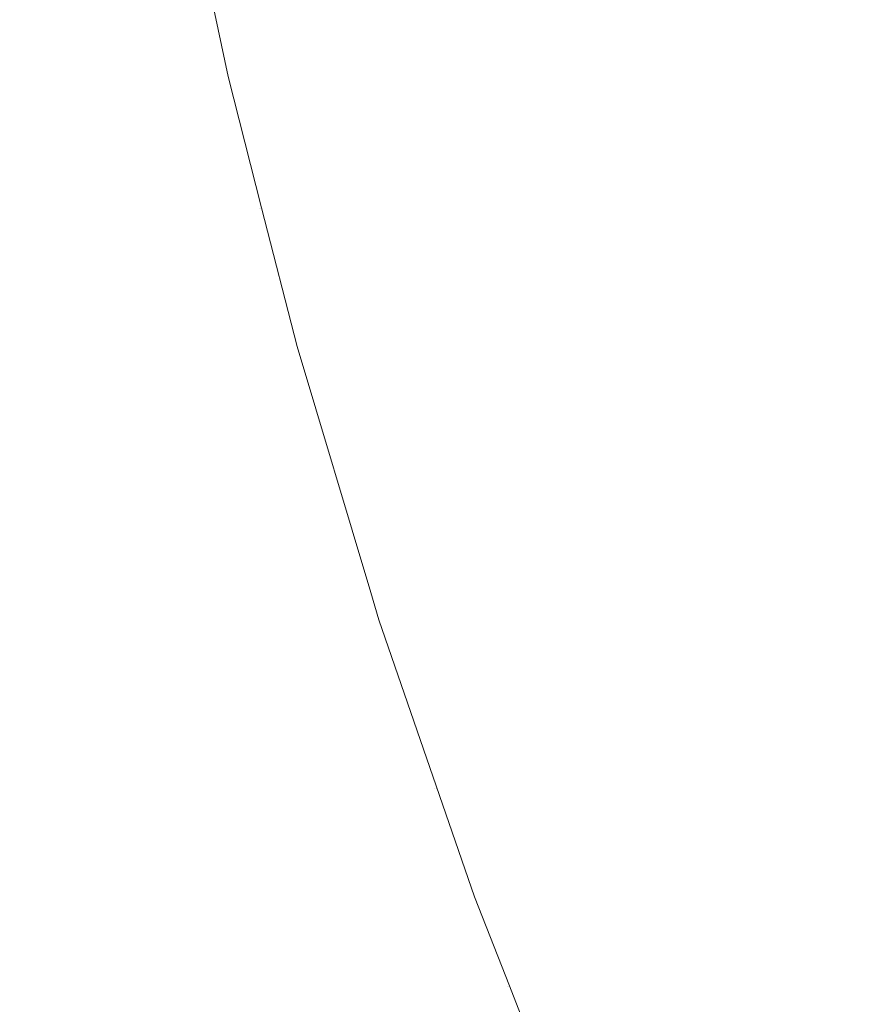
# Model space of a CAD drawing. Header units: centimetres. Extents: x -44.1 to 45.2, y 4.2 to 6.
# Tile 147 of 256: x -14.0972 to -14.0812, y 4.6552 to 4.6737. Entities that reach past the tile are written whole.
import ezdxf

# ---------------------------------------------------------------- set-up
doc = ezdxf.new("R2010")
doc.units = ezdxf.units.CM
doc.header["$LTSCALE"] = 2.54
doc.layers.add('Lucido design-1', color=7, linetype='Continuous')

# ---------------------------------------------------------------- blocks, each defined once
blk = doc.blocks.new('Gruppo-4-1')
at = {"color": 7, "linetype": 'Continuous', "lineweight": 9}
blk.add_3dface([(-43.918995, 5.900212, -2276.22217), (-43.918995, 4.300212, -2276.22217), (45.04592, 4.300212, -2276.22217), (45.04592, 5.900212, -2276.22217)], dxfattribs=at)
for points, invisible_edges in [([(-14.095718, 4.677047, -2276.935444), (-14.094985, 4.673546, -2276.935444), (-14.095405, 4.673512, -2276.93721), (-14.096139, 4.677018, -2276.93721)], 15), ([(-14.095356, 4.677072, -2276.933702), (-14.094624, 4.673575, -2276.933702), (-14.094985, 4.673546, -2276.935444), (-14.095718, 4.677047, -2276.935444)], 15), ([(-14.095049, 4.677093, -2276.931982), (-14.094317, 4.673599, -2276.931982), (-14.094624, 4.673575, -2276.933702), (-14.095356, 4.677072, -2276.933702)], 15), ([(-14.094795, 4.677111, -2276.930287), (-14.094064, 4.67362, -2276.930287), (-14.094317, 4.673599, -2276.931982), (-14.095049, 4.677093, -2276.931982)], 15), ([(-14.094592, 4.677125, -2276.928615), (-14.093861, 4.673636, -2276.928615), (-14.094064, 4.67362, -2276.930287), (-14.094795, 4.677111, -2276.930287)], 15), ([(-14.094437, 4.677135, -2276.926967), (-14.093707, 4.673648, -2276.926967), (-14.093861, 4.673636, -2276.928615), (-14.094592, 4.677125, -2276.928615)], 15), ([(-14.09433, 4.677143, -2276.925344), (-14.093599, 4.673657, -2276.925344), (-14.093707, 4.673648, -2276.926967), (-14.094437, 4.677135, -2276.926967)], 15), ([(-14.094266, 4.677147, -2276.923745), (-14.093536, 4.673662, -2276.923745), (-14.093599, 4.673657, -2276.925344), (-14.09433, 4.677143, -2276.925344)], 15), ([(-14.094237, 4.67715, -2276.92217), (-14.093272, 4.672599, -2276.92217), (-14.093536, 4.673662, -2276.923745), (-14.094266, 4.677147, -2276.923745)], 14), ([(-14.094237, 4.67715, -2276.72217), (-14.093272, 4.672599, -2276.72217), (-14.093272, 4.672599, -2276.92217), (-14.094237, 4.67715, -2276.92217)], 10), ([(-14.093506, 4.673664, -2276.721063), (-14.093272, 4.672599, -2276.72217), (-14.094237, 4.67715, -2276.72217), (-14.094235, 4.677149, -2276.721063)], 13), ([(-14.09777, 4.676904, -2276.942641), (-14.097032, 4.673382, -2276.942641), (-14.097706, 4.673328, -2276.944493), (-14.098445, 4.676858, -2276.944493)], 15), ([(-14.097162, 4.676947, -2276.940809), (-14.096426, 4.673431, -2276.940809), (-14.097032, 4.673382, -2276.942641), (-14.09777, 4.676904, -2276.942641)], 15), ([(-14.096619, 4.676984, -2276.938998), (-14.095884, 4.673474, -2276.938998), (-14.096426, 4.673431, -2276.940809), (-14.097162, 4.676947, -2276.940809)], 15), ([(-14.096139, 4.677018, -2276.93721), (-14.095405, 4.673512, -2276.93721), (-14.095884, 4.673474, -2276.938998), (-14.096619, 4.676984, -2276.938998)], 15), ([(-14.08104, 4.671188, -2276.68536), (-14.081856, 4.674595, -2276.68536), (-14.080288, 4.674721, -2276.683058), (-14.079475, 4.67133, -2276.683058)], 15), ([(-14.084017, 4.674423, -2276.688833), (-14.083322, 4.674478, -2276.687674), (-14.082502, 4.671055, -2276.687674), (-14.083195, 4.670992, -2276.688833)], 15), ([(-14.082502, 4.671055, -2276.687674), (-14.083322, 4.674478, -2276.687674), (-14.081856, 4.674595, -2276.68536), (-14.08104, 4.671188, -2276.68536)], 15), ([(-14.084503, 4.670873, -2276.691158), (-14.08512, 4.670818, -2276.692323), (-14.085946, 4.674268, -2276.692323), (-14.085329, 4.674318, -2276.691158)], 15), ([(-14.085329, 4.674318, -2276.691158), (-14.084686, 4.674369, -2276.689995), (-14.083862, 4.670932, -2276.689995), (-14.084503, 4.670873, -2276.691158)], 15), ([(-14.083195, 4.670992, -2276.688833), (-14.083862, 4.670932, -2276.689995), (-14.084686, 4.674369, -2276.689995), (-14.084017, 4.674423, -2276.688833)], 15), ([(-14.086816, 4.670663, -2276.695821), (-14.087331, 4.670617, -2276.696987), (-14.088164, 4.674091, -2276.696987), (-14.087647, 4.674132, -2276.695821)], 15), ([(-14.087647, 4.674132, -2276.695821), (-14.087106, 4.674176, -2276.694654), (-14.086276, 4.670713, -2276.694654), (-14.086816, 4.670663, -2276.695821)], 15), ([(-14.08571, 4.670764, -2276.693488), (-14.086276, 4.670713, -2276.694654), (-14.087106, 4.674176, -2276.694654), (-14.086539, 4.674221, -2276.693488)], 15), ([(-14.086539, 4.674221, -2276.693488), (-14.085946, 4.674268, -2276.692323), (-14.08512, 4.670818, -2276.692323), (-14.08571, 4.670764, -2276.693488)], 15), ([(-14.089537, 4.670416, -2276.702812), (-14.089904, 4.670383, -2276.703974), (-14.090743, 4.673885, -2276.703974), (-14.090375, 4.673914, -2276.702812)], 15), ([(-14.090375, 4.673914, -2276.702812), (-14.089982, 4.673946, -2276.701649), (-14.089145, 4.670452, -2276.701649), (-14.089537, 4.670416, -2276.702812)], 15), ([(-14.088728, 4.67049, -2276.700485), (-14.089145, 4.670452, -2276.701649), (-14.089982, 4.673946, -2276.701649), (-14.089564, 4.673979, -2276.700485)], 15), ([(-14.089564, 4.673979, -2276.700485), (-14.089122, 4.674015, -2276.699319), (-14.088287, 4.67053, -2276.699319), (-14.088728, 4.67049, -2276.700485)], 15), ([(-14.087822, 4.670572, -2276.698154), (-14.088287, 4.67053, -2276.699319), (-14.089122, 4.674015, -2276.699319), (-14.088656, 4.674052, -2276.698154)], 15), ([(-14.088656, 4.674052, -2276.698154), (-14.088164, 4.674091, -2276.696987), (-14.087331, 4.670617, -2276.696987), (-14.087822, 4.670572, -2276.698154)], 15), ([(-14.091818, 4.670209, -2276.712043), (-14.092, 4.670193, -2276.713185), (-14.092844, 4.673717, -2276.713185), (-14.092662, 4.673732, -2276.712043)], 15), ([(-14.092662, 4.673732, -2276.712043), (-14.092458, 4.673748, -2276.710899), (-14.091614, 4.670228, -2276.710899), (-14.091818, 4.670209, -2276.712043)], 15), ([(-14.091387, 4.670248, -2276.709751), (-14.091614, 4.670228, -2276.710899), (-14.092458, 4.673748, -2276.710899), (-14.09223, 4.673766, -2276.709751)], 15), ([(-14.09223, 4.673766, -2276.709751), (-14.09198, 4.673786, -2276.7086), (-14.091138, 4.670271, -2276.7086), (-14.091387, 4.670248, -2276.709751)], 15), ([(-14.090865, 4.670296, -2276.707447), (-14.091138, 4.670271, -2276.7086), (-14.09198, 4.673786, -2276.7086), (-14.091706, 4.673808, -2276.707447)], 15), ([(-14.091706, 4.673808, -2276.707447), (-14.091409, 4.673832, -2276.706291), (-14.090568, 4.670323, -2276.706291), (-14.090865, 4.670296, -2276.707447)], 15), ([(-14.090248, 4.670352, -2276.705134), (-14.090568, 4.670323, -2276.706291), (-14.091409, 4.673832, -2276.706291), (-14.091088, 4.673857, -2276.705134)], 15), ([(-14.091088, 4.673857, -2276.705134), (-14.090743, 4.673885, -2276.703974), (-14.089904, 4.670383, -2276.703974), (-14.090248, 4.670352, -2276.705134)], 15), ([(-14.094554, 4.669961, -2276.93721), (-14.095405, 4.673512, -2276.93721), (-14.094985, 4.673546, -2276.935444), (-14.094135, 4.669999, -2276.935444)], 15), ([(-14.094135, 4.669999, -2276.935444), (-14.094985, 4.673546, -2276.935444), (-14.094624, 4.673575, -2276.933702), (-14.093775, 4.670032, -2276.933702)], 15), ([(-14.093775, 4.670032, -2276.933702), (-14.094624, 4.673575, -2276.933702), (-14.094317, 4.673599, -2276.931982), (-14.093469, 4.670059, -2276.931982)], 15), ([(-14.093469, 4.670059, -2276.931982), (-14.094317, 4.673599, -2276.931982), (-14.094064, 4.67362, -2276.930287), (-14.093216, 4.670082, -2276.930287)], 15), ([(-14.093216, 4.670082, -2276.930287), (-14.094064, 4.67362, -2276.930287), (-14.093861, 4.673636, -2276.928615), (-14.093014, 4.670101, -2276.928615)], 15), ([(-14.093014, 4.670101, -2276.928615), (-14.093861, 4.673636, -2276.928615), (-14.093707, 4.673648, -2276.926967), (-14.09286, 4.670115, -2276.926967)], 15), ([(-14.09286, 4.670115, -2276.926967), (-14.093707, 4.673648, -2276.926967), (-14.093599, 4.673657, -2276.925344), (-14.092753, 4.670124, -2276.925344)], 15), ([(-14.092753, 4.670124, -2276.925344), (-14.093599, 4.673657, -2276.925344), (-14.093536, 4.673662, -2276.923745), (-14.09269, 4.67013, -2276.923745)], 15), ([(-14.09269, 4.67013, -2276.923745), (-14.093536, 4.673662, -2276.923745), (-14.093272, 4.672599, -2276.92217)], 11), ([(-14.093506, 4.673664, -2276.721063), (-14.093475, 4.673667, -2276.71995), (-14.092629, 4.670136, -2276.71995), (-14.092659, 4.670133, -2276.721063)], 15), ([(-14.093272, 4.672599, -2276.72217), (-14.093506, 4.673664, -2276.721063), (-14.092659, 4.670133, -2276.721063)], 11), ([(-14.092577, 4.67014, -2276.718833), (-14.092629, 4.670136, -2276.71995), (-14.093475, 4.673667, -2276.71995), (-14.093423, 4.673671, -2276.718833)], 15), ([(-14.093423, 4.673671, -2276.718833), (-14.093351, 4.673677, -2276.717712), (-14.092505, 4.670147, -2276.717712), (-14.092577, 4.67014, -2276.718833)], 15), ([(-14.092411, 4.670155, -2276.716586), (-14.092505, 4.670147, -2276.717712), (-14.093351, 4.673677, -2276.717712), (-14.093257, 4.673684, -2276.716586)], 15), ([(-14.093257, 4.673684, -2276.716586), (-14.093141, 4.673693, -2276.715456), (-14.092296, 4.670166, -2276.715456), (-14.092411, 4.670155, -2276.716586)], 15), ([(-14.092159, 4.670178, -2276.714322), (-14.092296, 4.670166, -2276.715456), (-14.093141, 4.673693, -2276.715456), (-14.093004, 4.673704, -2276.714322)], 15), ([(-14.093004, 4.673704, -2276.714322), (-14.092844, 4.673717, -2276.713185), (-14.092, 4.670193, -2276.713185), (-14.092159, 4.670178, -2276.714322)], 15), ([(-14.096849, 4.669752, -2276.944493), (-14.097706, 4.673328, -2276.944493), (-14.097032, 4.673382, -2276.942641), (-14.096177, 4.669813, -2276.942641)], 15), ([(-14.096177, 4.669813, -2276.942641), (-14.097032, 4.673382, -2276.942641), (-14.096426, 4.673431, -2276.940809), (-14.095572, 4.669868, -2276.940809)], 15), ([(-14.095572, 4.669868, -2276.940809), (-14.096426, 4.673431, -2276.940809), (-14.095884, 4.673474, -2276.938998), (-14.095032, 4.669917, -2276.938998)], 15), ([(-14.095032, 4.669917, -2276.938998), (-14.095884, 4.673474, -2276.938998), (-14.095405, 4.673512, -2276.93721), (-14.094554, 4.669961, -2276.93721)], 15), ([(-14.097591, 4.669685, -2276.946366), (-14.09845, 4.673269, -2276.946366), (-14.097706, 4.673328, -2276.944493), (-14.096849, 4.669752, -2276.944493)], 15), ([(-14.093272, 4.672599, -2276.92217), (-14.092644, 4.670139, -2276.92217), (-14.09269, 4.67013, -2276.923745)], 10), ([(-14.092644, 4.670139, -2276.92217), (-14.093272, 4.672599, -2276.92217), (-14.093272, 4.672599, -2276.72217), (-14.092644, 4.670139, -2276.72217)], 10), ([(-14.092659, 4.670133, -2276.721063), (-14.092644, 4.670139, -2276.72217), (-14.093272, 4.672599, -2276.72217)], 9), ([(-14.08104, 4.671188, -2276.68536), (-14.080107, 4.667737, -2276.68536), (-14.081565, 4.667588, -2276.687674), (-14.082502, 4.671055, -2276.687674)], 15), ([(-14.082255, 4.667518, -2276.688833), (-14.08292, 4.66745, -2276.689995), (-14.083862, 4.670932, -2276.689995), (-14.083195, 4.670992, -2276.688833)], 15), ([(-14.083195, 4.670992, -2276.688833), (-14.082502, 4.671055, -2276.687674), (-14.081565, 4.667588, -2276.687674), (-14.082255, 4.667518, -2276.688833)], 15), ([(-14.08571, 4.670764, -2276.693488), (-14.08512, 4.670818, -2276.692323), (-14.084174, 4.667322, -2276.692323), (-14.084763, 4.667262, -2276.693488)], 15), ([(-14.08356, 4.667385, -2276.691158), (-14.084174, 4.667322, -2276.692323), (-14.08512, 4.670818, -2276.692323), (-14.084503, 4.670873, -2276.691158)], 15), ([(-14.084503, 4.670873, -2276.691158), (-14.083862, 4.670932, -2276.689995), (-14.08292, 4.66745, -2276.689995), (-14.08356, 4.667385, -2276.691158)], 15), ([(-14.087822, 4.670572, -2276.698154), (-14.087331, 4.670617, -2276.696987), (-14.08638, 4.667098, -2276.696987), (-14.086869, 4.667048, -2276.698154)], 15), ([(-14.085866, 4.66715, -2276.695821), (-14.08638, 4.667098, -2276.696987), (-14.087331, 4.670617, -2276.696987), (-14.086816, 4.670663, -2276.695821)], 15), ([(-14.086816, 4.670663, -2276.695821), (-14.086276, 4.670713, -2276.694654), (-14.085327, 4.667205, -2276.694654), (-14.085866, 4.66715, -2276.695821)], 15), ([(-14.084763, 4.667262, -2276.693488), (-14.085327, 4.667205, -2276.694654), (-14.086276, 4.670713, -2276.694654), (-14.08571, 4.670764, -2276.693488)], 15), ([(-14.088578, 4.666874, -2276.702812), (-14.088945, 4.666836, -2276.703974), (-14.089904, 4.670383, -2276.703974), (-14.089537, 4.670416, -2276.702812)], 15), ([(-14.089537, 4.670416, -2276.702812), (-14.089145, 4.670452, -2276.701649), (-14.088188, 4.666914, -2276.701649), (-14.088578, 4.666874, -2276.702812)], 15), ([(-14.087772, 4.666956, -2276.700485), (-14.088188, 4.666914, -2276.701649), (-14.089145, 4.670452, -2276.701649), (-14.088728, 4.67049, -2276.700485)], 15), ([(-14.088728, 4.67049, -2276.700485), (-14.088287, 4.67053, -2276.699319), (-14.087333, 4.667001, -2276.699319), (-14.087772, 4.666956, -2276.700485)], 15), ([(-14.086869, 4.667048, -2276.698154), (-14.087333, 4.667001, -2276.699319), (-14.088287, 4.67053, -2276.699319), (-14.087822, 4.670572, -2276.698154)], 15), ([(-14.091818, 4.670209, -2276.712043), (-14.091614, 4.670228, -2276.710899), (-14.09065, 4.666663, -2276.710899), (-14.090853, 4.666642, -2276.712043)], 15), ([(-14.090424, 4.666686, -2276.709751), (-14.09065, 4.666663, -2276.710899), (-14.091614, 4.670228, -2276.710899), (-14.091387, 4.670248, -2276.709751)], 15), ([(-14.091387, 4.670248, -2276.709751), (-14.091138, 4.670271, -2276.7086), (-14.090175, 4.666711, -2276.7086), (-14.090424, 4.666686, -2276.709751)], 15), ([(-14.089903, 4.666739, -2276.707447), (-14.090175, 4.666711, -2276.7086), (-14.091138, 4.670271, -2276.7086), (-14.090865, 4.670296, -2276.707447)], 15), ([(-14.090865, 4.670296, -2276.707447), (-14.090568, 4.670323, -2276.706291), (-14.089607, 4.666769, -2276.706291), (-14.089903, 4.666739, -2276.707447)], 15), ([(-14.089288, 4.666801, -2276.705134), (-14.089607, 4.666769, -2276.706291), (-14.090568, 4.670323, -2276.706291), (-14.090248, 4.670352, -2276.705134)], 15), ([(-14.090248, 4.670352, -2276.705134), (-14.089904, 4.670383, -2276.703974), (-14.088945, 4.666836, -2276.703974), (-14.089288, 4.666801, -2276.705134)], 15), ([(-14.093469, 4.670059, -2276.931982), (-14.092499, 4.666474, -2276.931982), (-14.092804, 4.666443, -2276.933702), (-14.093775, 4.670032, -2276.933702)], 15), ([(-14.093216, 4.670082, -2276.930287), (-14.092247, 4.6665, -2276.930287), (-14.092499, 4.666474, -2276.931982), (-14.093469, 4.670059, -2276.931982)], 15), ([(-14.093014, 4.670101, -2276.928615), (-14.092046, 4.66652, -2276.928615), (-14.092247, 4.6665, -2276.930287), (-14.093216, 4.670082, -2276.930287)], 15), ([(-14.09286, 4.670115, -2276.926967), (-14.091893, 4.666536, -2276.926967), (-14.092046, 4.66652, -2276.928615), (-14.093014, 4.670101, -2276.928615)], 15), ([(-14.092753, 4.670124, -2276.925344), (-14.091786, 4.666547, -2276.925344), (-14.091893, 4.666536, -2276.926967), (-14.09286, 4.670115, -2276.926967)], 15), ([(-14.09269, 4.67013, -2276.923745), (-14.091723, 4.666553, -2276.923745), (-14.091786, 4.666547, -2276.925344), (-14.092753, 4.670124, -2276.925344)], 15), ([(-14.09269, 4.67013, -2276.923745), (-14.092644, 4.670139, -2276.92217), (-14.091981, 4.667545, -2276.92217)], 9), ([(-14.091981, 4.667545, -2276.92217), (-14.091723, 4.666553, -2276.923745), (-14.09269, 4.67013, -2276.923745)], 11), ([(-14.091981, 4.667545, -2276.72217), (-14.092644, 4.670139, -2276.72217), (-14.092659, 4.670133, -2276.721063)], 10), ([(-14.092659, 4.670133, -2276.721063), (-14.092629, 4.670136, -2276.71995), (-14.091662, 4.66656, -2276.71995), (-14.091692, 4.666556, -2276.721063)], 15), ([(-14.092659, 4.670133, -2276.721063), (-14.091692, 4.666556, -2276.721063), (-14.091981, 4.667545, -2276.72217)], 11), ([(-14.092644, 4.670139, -2276.72217), (-14.091981, 4.667545, -2276.72217), (-14.091981, 4.667545, -2276.92217), (-14.092644, 4.670139, -2276.92217)], 10), ([(-14.09161, 4.666565, -2276.718833), (-14.091662, 4.66656, -2276.71995), (-14.092629, 4.670136, -2276.71995), (-14.092577, 4.67014, -2276.718833)], 15), ([(-14.092577, 4.67014, -2276.718833), (-14.092505, 4.670147, -2276.717712), (-14.091538, 4.666572, -2276.717712), (-14.09161, 4.666565, -2276.718833)], 15), ([(-14.091445, 4.666582, -2276.716586), (-14.091538, 4.666572, -2276.717712), (-14.092505, 4.670147, -2276.717712), (-14.092411, 4.670155, -2276.716586)], 15), ([(-14.092411, 4.670155, -2276.716586), (-14.092296, 4.670166, -2276.715456), (-14.09133, 4.666593, -2276.715456), (-14.091445, 4.666582, -2276.716586)], 15), ([(-14.091193, 4.666607, -2276.714322), (-14.09133, 4.666593, -2276.715456), (-14.092296, 4.670166, -2276.715456), (-14.092159, 4.670178, -2276.714322)], 15), ([(-14.092159, 4.670178, -2276.714322), (-14.092, 4.670193, -2276.713185), (-14.091034, 4.666623, -2276.713185), (-14.091193, 4.666607, -2276.714322)], 15), ([(-14.090853, 4.666642, -2276.712043), (-14.091034, 4.666623, -2276.713185), (-14.092, 4.670193, -2276.713185), (-14.091818, 4.670209, -2276.712043)], 15), ([(-14.095572, 4.669868, -2276.940809), (-14.094596, 4.666261, -2276.940809), (-14.0952, 4.666199, -2276.942641), (-14.096177, 4.669813, -2276.942641)], 15), ([(-14.095032, 4.669917, -2276.938998), (-14.094058, 4.666315, -2276.938998), (-14.094596, 4.666261, -2276.940809), (-14.095572, 4.669868, -2276.940809)], 15), ([(-14.094554, 4.669961, -2276.93721), (-14.093581, 4.666364, -2276.93721), (-14.094058, 4.666315, -2276.938998), (-14.095032, 4.669917, -2276.938998)], 15), ([(-14.094135, 4.669999, -2276.935444), (-14.093164, 4.666406, -2276.935444), (-14.093581, 4.666364, -2276.93721), (-14.094554, 4.669961, -2276.93721)], 15), ([(-14.093775, 4.670032, -2276.933702), (-14.092804, 4.666443, -2276.933702), (-14.093164, 4.666406, -2276.935444), (-14.094135, 4.669999, -2276.935444)], 15), ([(-14.097591, 4.669685, -2276.946366), (-14.09661, 4.666055, -2276.946366), (-14.097422, 4.665973, -2276.948259), (-14.098406, 4.669611, -2276.948259)], 15), ([(-14.096849, 4.669752, -2276.944493), (-14.09587, 4.666131, -2276.944493), (-14.09661, 4.666055, -2276.946366), (-14.097591, 4.669685, -2276.946366)], 15), ([(-14.096177, 4.669813, -2276.942641), (-14.0952, 4.666199, -2276.942641), (-14.09587, 4.666131, -2276.944493), (-14.096849, 4.669752, -2276.944493)], 15), ([(-14.079791, 4.66416, -2276.686516), (-14.080505, 4.664079, -2276.687674), (-14.081565, 4.667588, -2276.687674), (-14.080107, 4.667737, -2276.68536)], 15), ([(-14.09063, 4.662932, -2276.923745), (-14.091723, 4.666553, -2276.923745), (-14.091981, 4.667545, -2276.92217), (-14.0906, 4.662937, -2276.92217)], 11), ([(-14.0906, 4.662937, -2276.92217), (-14.091981, 4.667545, -2276.92217), (-14.091981, 4.667545, -2276.72217), (-14.0906, 4.662937, -2276.72217)], 10), ([(-14.090599, 4.662936, -2276.721063), (-14.0906, 4.662937, -2276.72217), (-14.091981, 4.667545, -2276.72217), (-14.091692, 4.666556, -2276.721063)], 13), ([(-14.081193, 4.664001, -2276.688833), (-14.081856, 4.663926, -2276.689995), (-14.08292, 4.66745, -2276.689995), (-14.082255, 4.667518, -2276.688833)], 15), ([(-14.082255, 4.667518, -2276.688833), (-14.081565, 4.667588, -2276.687674), (-14.080505, 4.664079, -2276.687674), (-14.081193, 4.664001, -2276.688833)], 15), ([(-14.084763, 4.667262, -2276.693488), (-14.084174, 4.667322, -2276.692323), (-14.083106, 4.663784, -2276.692323), (-14.083693, 4.663718, -2276.693488)], 15), ([(-14.082494, 4.663854, -2276.691158), (-14.083106, 4.663784, -2276.692323), (-14.084174, 4.667322, -2276.692323), (-14.08356, 4.667385, -2276.691158)], 15), ([(-14.08356, 4.667385, -2276.691158), (-14.08292, 4.66745, -2276.689995), (-14.081856, 4.663926, -2276.689995), (-14.082494, 4.663854, -2276.691158)], 15), ([(-14.086869, 4.667048, -2276.698154), (-14.08638, 4.667098, -2276.696987), (-14.085304, 4.663535, -2276.696987), (-14.085792, 4.66348, -2276.698154)], 15), ([(-14.084792, 4.663593, -2276.695821), (-14.085304, 4.663535, -2276.696987), (-14.08638, 4.667098, -2276.696987), (-14.085866, 4.66715, -2276.695821)], 15), ([(-14.085866, 4.66715, -2276.695821), (-14.085327, 4.667205, -2276.694654), (-14.084255, 4.663654, -2276.694654), (-14.084792, 4.663593, -2276.695821)], 15), ([(-14.083693, 4.663718, -2276.693488), (-14.084255, 4.663654, -2276.694654), (-14.085327, 4.667205, -2276.694654), (-14.084763, 4.667262, -2276.693488)], 15), ([(-14.088578, 4.666874, -2276.702812), (-14.088188, 4.666914, -2276.701649), (-14.087106, 4.663331, -2276.701649), (-14.087496, 4.663287, -2276.702812)], 15), ([(-14.086692, 4.663378, -2276.700485), (-14.087106, 4.663331, -2276.701649), (-14.088188, 4.666914, -2276.701649), (-14.087772, 4.666956, -2276.700485)], 15), ([(-14.087772, 4.666956, -2276.700485), (-14.087333, 4.667001, -2276.699319), (-14.086254, 4.663428, -2276.699319), (-14.086692, 4.663378, -2276.700485)], 15), ([(-14.085792, 4.66348, -2276.698154), (-14.086254, 4.663428, -2276.699319), (-14.087333, 4.667001, -2276.699319), (-14.086869, 4.667048, -2276.698154)], 15), ([(-14.088815, 4.663138, -2276.707447), (-14.089087, 4.663107, -2276.7086), (-14.090175, 4.666711, -2276.7086), (-14.089903, 4.666739, -2276.707447)], 15), ([(-14.089903, 4.666739, -2276.707447), (-14.089607, 4.666769, -2276.706291), (-14.088521, 4.663171, -2276.706291), (-14.088815, 4.663138, -2276.707447)], 15), ([(-14.088203, 4.663207, -2276.705134), (-14.088521, 4.663171, -2276.706291), (-14.089607, 4.666769, -2276.706291), (-14.089288, 4.666801, -2276.705134)], 15), ([(-14.089288, 4.666801, -2276.705134), (-14.088945, 4.666836, -2276.703974), (-14.087861, 4.663246, -2276.703974), (-14.088203, 4.663207, -2276.705134)], 15), ([(-14.087496, 4.663287, -2276.702812), (-14.087861, 4.663246, -2276.703974), (-14.088945, 4.666836, -2276.703974), (-14.088578, 4.666874, -2276.702812)], 15), ([(-14.090951, 4.662896, -2276.928615), (-14.092046, 4.66652, -2276.928615), (-14.091893, 4.666536, -2276.926967), (-14.090799, 4.662913, -2276.926967)], 15), ([(-14.090799, 4.662913, -2276.926967), (-14.091893, 4.666536, -2276.926967), (-14.091786, 4.666547, -2276.925344), (-14.090692, 4.662925, -2276.925344)], 15), ([(-14.090692, 4.662925, -2276.925344), (-14.091786, 4.666547, -2276.925344), (-14.091723, 4.666553, -2276.923745), (-14.09063, 4.662932, -2276.923745)], 15), ([(-14.091692, 4.666556, -2276.721063), (-14.091662, 4.66656, -2276.71995), (-14.090569, 4.662939, -2276.71995), (-14.090599, 4.662936, -2276.721063)], 15), ([(-14.090518, 4.662945, -2276.718833), (-14.090569, 4.662939, -2276.71995), (-14.091662, 4.66656, -2276.71995), (-14.09161, 4.666565, -2276.718833)], 15), ([(-14.09161, 4.666565, -2276.718833), (-14.091538, 4.666572, -2276.717712), (-14.090446, 4.662953, -2276.717712), (-14.090518, 4.662945, -2276.718833)], 15), ([(-14.090352, 4.662964, -2276.716586), (-14.090446, 4.662953, -2276.717712), (-14.091538, 4.666572, -2276.717712), (-14.091445, 4.666582, -2276.716586)], 15), ([(-14.091445, 4.666582, -2276.716586), (-14.09133, 4.666593, -2276.715456), (-14.090238, 4.662977, -2276.715456), (-14.090352, 4.662964, -2276.716586)], 15), ([(-14.090102, 4.662992, -2276.714322), (-14.090238, 4.662977, -2276.715456), (-14.09133, 4.666593, -2276.715456), (-14.091193, 4.666607, -2276.714322)], 15), ([(-14.091193, 4.666607, -2276.714322), (-14.091034, 4.666623, -2276.713185), (-14.089943, 4.66301, -2276.713185), (-14.090102, 4.662992, -2276.714322)], 15), ([(-14.089763, 4.66303, -2276.712043), (-14.089943, 4.66301, -2276.713185), (-14.091034, 4.666623, -2276.713185), (-14.090853, 4.666642, -2276.712043)], 15), ([(-14.090853, 4.666642, -2276.712043), (-14.09065, 4.666663, -2276.710899), (-14.08956, 4.663053, -2276.710899), (-14.089763, 4.66303, -2276.712043)], 15), ([(-14.089335, 4.663079, -2276.709751), (-14.08956, 4.663053, -2276.710899), (-14.09065, 4.666663, -2276.710899), (-14.090424, 4.666686, -2276.709751)], 15), ([(-14.090424, 4.666686, -2276.709751), (-14.090175, 4.666711, -2276.7086), (-14.089087, 4.663107, -2276.7086), (-14.089335, 4.663079, -2276.709751)], 15), ([(-14.092957, 4.662669, -2276.938998), (-14.094058, 4.666315, -2276.938998), (-14.093581, 4.666364, -2276.93721), (-14.092482, 4.662723, -2276.93721)], 15), ([(-14.092482, 4.662723, -2276.93721), (-14.093581, 4.666364, -2276.93721), (-14.093164, 4.666406, -2276.935444), (-14.092066, 4.66277, -2276.935444)], 15), ([(-14.092066, 4.66277, -2276.935444), (-14.093164, 4.666406, -2276.935444), (-14.092804, 4.666443, -2276.933702), (-14.091707, 4.66281, -2276.933702)], 15), ([(-14.091707, 4.66281, -2276.933702), (-14.092804, 4.666443, -2276.933702), (-14.092499, 4.666474, -2276.931982), (-14.091404, 4.662845, -2276.931982)], 15), ([(-14.091404, 4.662845, -2276.931982), (-14.092499, 4.666474, -2276.931982), (-14.092247, 4.6665, -2276.930287), (-14.091152, 4.662873, -2276.930287)], 15), ([(-14.091152, 4.662873, -2276.930287), (-14.092247, 4.6665, -2276.930287), (-14.092046, 4.66652, -2276.928615), (-14.090951, 4.662896, -2276.928615)], 15), ([(-14.094763, 4.662464, -2276.944493), (-14.09587, 4.666131, -2276.944493), (-14.0952, 4.666199, -2276.942641), (-14.094095, 4.66254, -2276.942641)], 15), ([(-14.094095, 4.66254, -2276.942641), (-14.0952, 4.666199, -2276.942641), (-14.094596, 4.666261, -2276.940809), (-14.093494, 4.662608, -2276.940809)], 15), ([(-14.093494, 4.662608, -2276.940809), (-14.094596, 4.666261, -2276.940809), (-14.094058, 4.666315, -2276.938998), (-14.092957, 4.662669, -2276.938998)], 15), ([(-14.09631, 4.662289, -2276.948259), (-14.097422, 4.665973, -2276.948259), (-14.09661, 4.666055, -2276.946366), (-14.095501, 4.662381, -2276.946366)], 15), ([(-14.095501, 4.662381, -2276.946366), (-14.09661, 4.666055, -2276.946366), (-14.09587, 4.666131, -2276.944493), (-14.094763, 4.662464, -2276.944493)], 15), ([(-14.097193, 4.662189, -2276.95017), (-14.098308, 4.665882, -2276.95017), (-14.097422, 4.665973, -2276.948259), (-14.09631, 4.662289, -2276.948259)], 15), ([(-14.080004, 4.660442, -2276.688833), (-14.080665, 4.660359, -2276.689995), (-14.081856, 4.663926, -2276.689995), (-14.081193, 4.664001, -2276.688833)], 15), ([(-14.083693, 4.663718, -2276.693488), (-14.083106, 4.663784, -2276.692323), (-14.08191, 4.660204, -2276.692323), (-14.082495, 4.660131, -2276.693488)], 15), ([(-14.0813, 4.66028, -2276.691158), (-14.08191, 4.660204, -2276.692323), (-14.083106, 4.663784, -2276.692323), (-14.082494, 4.663854, -2276.691158)], 15), ([(-14.082494, 4.663854, -2276.691158), (-14.081856, 4.663926, -2276.689995), (-14.080665, 4.660359, -2276.689995), (-14.0813, 4.66028, -2276.691158)], 15), ([(-14.08359, 4.659994, -2276.695821), (-14.0841, 4.659931, -2276.696987), (-14.085304, 4.663535, -2276.696987), (-14.084792, 4.663593, -2276.695821)], 15), ([(-14.084792, 4.663593, -2276.695821), (-14.084255, 4.663654, -2276.694654), (-14.083055, 4.660061, -2276.694654), (-14.08359, 4.659994, -2276.695821)], 15), ([(-14.082495, 4.660131, -2276.693488), (-14.083055, 4.660061, -2276.694654), (-14.084255, 4.663654, -2276.694654), (-14.083693, 4.663718, -2276.693488)], 15), ([(-14.086692, 4.663378, -2276.700485), (-14.086254, 4.663428, -2276.699319), (-14.085046, 4.659812, -2276.699319), (-14.085483, 4.659758, -2276.700485)], 15), ([(-14.084585, 4.65987, -2276.698154), (-14.085046, 4.659812, -2276.699319), (-14.086254, 4.663428, -2276.699319), (-14.085792, 4.66348, -2276.698154)], 15), ([(-14.085792, 4.66348, -2276.698154), (-14.085304, 4.663535, -2276.696987), (-14.0841, 4.659931, -2276.696987), (-14.084585, 4.65987, -2276.698154)], 15), ([(-14.088203, 4.663207, -2276.705134), (-14.087861, 4.663246, -2276.703974), (-14.086647, 4.659613, -2276.703974), (-14.086988, 4.65957, -2276.705134)], 15), ([(-14.086283, 4.659658, -2276.702812), (-14.086647, 4.659613, -2276.703974), (-14.087861, 4.663246, -2276.703974), (-14.087496, 4.663287, -2276.702812)], 15), ([(-14.087496, 4.663287, -2276.702812), (-14.087106, 4.663331, -2276.701649), (-14.085895, 4.659706, -2276.701649), (-14.086283, 4.659658, -2276.702812)], 15), ([(-14.085483, 4.659758, -2276.700485), (-14.085895, 4.659706, -2276.701649), (-14.087106, 4.663331, -2276.701649), (-14.086692, 4.663378, -2276.700485)], 15), ([(-14.088542, 4.659376, -2276.712043), (-14.088722, 4.659354, -2276.713185), (-14.089943, 4.66301, -2276.713185), (-14.089763, 4.66303, -2276.712043)], 15), ([(-14.089763, 4.66303, -2276.712043), (-14.08956, 4.663053, -2276.710899), (-14.08834, 4.659401, -2276.710899), (-14.088542, 4.659376, -2276.712043)], 15), ([(-14.088116, 4.659429, -2276.709751), (-14.08834, 4.659401, -2276.710899), (-14.08956, 4.663053, -2276.710899), (-14.089335, 4.663079, -2276.709751)], 15), ([(-14.089335, 4.663079, -2276.709751), (-14.089087, 4.663107, -2276.7086), (-14.087868, 4.65946, -2276.7086), (-14.088116, 4.659429, -2276.709751)], 15), ([(-14.087598, 4.659494, -2276.707447), (-14.087868, 4.65946, -2276.7086), (-14.089087, 4.663107, -2276.7086), (-14.088815, 4.663138, -2276.707447)], 15), ([(-14.088815, 4.663138, -2276.707447), (-14.088521, 4.663171, -2276.706291), (-14.087305, 4.659531, -2276.706291), (-14.087598, 4.659494, -2276.707447)], 15), ([(-14.086988, 4.65957, -2276.705134), (-14.087305, 4.659531, -2276.706291), (-14.088521, 4.663171, -2276.706291), (-14.088203, 4.663207, -2276.705134)], 15), ([(-14.091404, 4.662845, -2276.931982), (-14.090177, 4.659172, -2276.931982), (-14.090479, 4.659134, -2276.933702), (-14.091707, 4.66281, -2276.933702)], 15), ([(-14.091152, 4.662873, -2276.930287), (-14.089926, 4.659203, -2276.930287), (-14.090177, 4.659172, -2276.931982), (-14.091404, 4.662845, -2276.931982)], 15), ([(-14.090951, 4.662896, -2276.928615), (-14.089726, 4.659228, -2276.928615), (-14.089926, 4.659203, -2276.930287), (-14.091152, 4.662873, -2276.930287)], 15), ([(-14.090799, 4.662913, -2276.926967), (-14.089574, 4.659247, -2276.926967), (-14.089726, 4.659228, -2276.928615), (-14.090951, 4.662896, -2276.928615)], 15), ([(-14.090692, 4.662925, -2276.925344), (-14.089468, 4.659261, -2276.925344), (-14.089574, 4.659247, -2276.926967), (-14.090799, 4.662913, -2276.926967)], 15), ([(-14.09063, 4.662932, -2276.923745), (-14.089406, 4.659268, -2276.923745), (-14.089468, 4.659261, -2276.925344), (-14.090692, 4.662925, -2276.925344)], 15), ([(-14.09063, 4.662932, -2276.923745), (-14.0906, 4.662937, -2276.92217), (-14.090447, 4.662428, -2276.92217)], 9), ([(-14.089406, 4.659268, -2276.923745), (-14.09063, 4.662932, -2276.923745), (-14.090447, 4.662428, -2276.92217)], 11), ([(-14.0906, 4.662937, -2276.72217), (-14.090447, 4.662428, -2276.72217), (-14.090447, 4.662428, -2276.92217), (-14.0906, 4.662937, -2276.92217)], 10), ([(-14.090447, 4.662428, -2276.72217), (-14.0906, 4.662937, -2276.72217), (-14.090599, 4.662936, -2276.721063)], 10), ([(-14.090599, 4.662936, -2276.721063), (-14.090569, 4.662939, -2276.71995), (-14.089345, 4.659276, -2276.71995), (-14.089375, 4.659272, -2276.721063)], 15), ([(-14.090447, 4.662428, -2276.72217), (-14.090599, 4.662936, -2276.721063), (-14.089375, 4.659272, -2276.721063)], 11), ([(-14.089294, 4.659282, -2276.718833), (-14.089345, 4.659276, -2276.71995), (-14.090569, 4.662939, -2276.71995), (-14.090518, 4.662945, -2276.718833)], 15), ([(-14.090518, 4.662945, -2276.718833), (-14.090446, 4.662953, -2276.717712), (-14.089222, 4.659291, -2276.717712), (-14.089294, 4.659282, -2276.718833)], 15), ([(-14.089129, 4.659303, -2276.716586), (-14.089222, 4.659291, -2276.717712), (-14.090446, 4.662953, -2276.717712), (-14.090352, 4.662964, -2276.716586)], 15), ([(-14.090352, 4.662964, -2276.716586), (-14.090238, 4.662977, -2276.715456), (-14.089015, 4.659317, -2276.715456), (-14.089129, 4.659303, -2276.716586)], 15), ([(-14.088879, 4.659334, -2276.714322), (-14.089015, 4.659317, -2276.715456), (-14.090238, 4.662977, -2276.715456), (-14.090102, 4.662992, -2276.714322)], 15), ([(-14.090102, 4.662992, -2276.714322), (-14.089943, 4.66301, -2276.713185), (-14.088722, 4.659354, -2276.713185), (-14.088879, 4.659334, -2276.714322)], 15), ([(-14.092957, 4.662669, -2276.938998), (-14.091724, 4.658979, -2276.938998), (-14.092259, 4.658912, -2276.940809), (-14.093494, 4.662608, -2276.940809)], 15), ([(-14.092482, 4.662723, -2276.93721), (-14.091251, 4.659038, -2276.93721), (-14.091724, 4.658979, -2276.938998), (-14.092957, 4.662669, -2276.938998)], 15), ([(-14.092066, 4.66277, -2276.935444), (-14.090836, 4.65909, -2276.935444), (-14.091251, 4.659038, -2276.93721), (-14.092482, 4.662723, -2276.93721)], 15), ([(-14.091707, 4.66281, -2276.933702), (-14.090479, 4.659134, -2276.933702), (-14.090836, 4.65909, -2276.935444), (-14.092066, 4.66277, -2276.935444)], 15), ([(-14.094095, 4.66254, -2276.942641), (-14.092858, 4.658837, -2276.942641), (-14.093524, 4.658754, -2276.944493), (-14.094763, 4.662464, -2276.944493)], 15), ([(-14.093494, 4.662608, -2276.940809), (-14.092259, 4.658912, -2276.940809), (-14.092858, 4.658837, -2276.942641), (-14.094095, 4.66254, -2276.942641)], 15), ([(-14.095501, 4.662381, -2276.946366), (-14.094258, 4.658663, -2276.946366), (-14.095065, 4.658562, -2276.948259), (-14.09631, 4.662289, -2276.948259)], 15), ([(-14.094763, 4.662464, -2276.944493), (-14.093524, 4.658754, -2276.944493), (-14.094258, 4.658663, -2276.946366), (-14.095501, 4.662381, -2276.946366)], 15), ([(-14.090447, 4.662428, -2276.92217), (-14.088655, 4.657239, -2276.92217), (-14.089406, 4.659268, -2276.923745)], 10), ([(-14.090447, 4.662428, -2276.92217), (-14.090447, 4.662428, -2276.72217), (-14.088655, 4.657239, -2276.72217), (-14.088655, 4.657239, -2276.92217)], 5), ([(-14.089375, 4.659272, -2276.721063), (-14.088655, 4.657239, -2276.72217), (-14.090447, 4.662428, -2276.72217)], 9), ([(-14.097193, 4.662189, -2276.95017), (-14.095945, 4.658452, -2276.95017), (-14.096902, 4.658333, -2276.952099), (-14.098154, 4.66208, -2276.952099)], 15), ([(-14.09631, 4.662289, -2276.948259), (-14.095065, 4.658562, -2276.948259), (-14.095945, 4.658452, -2276.95017), (-14.097193, 4.662189, -2276.95017)], 15), ([(-14.098154, 4.66208, -2276.952099), (-14.096902, 4.658333, -2276.952099), (-14.097939, 4.658203, -2276.954044), (-14.099195, 4.661963, -2276.954044)], 15), ([(-14.079974, 4.656666, -2276.691158), (-14.080581, 4.656583, -2276.692323), (-14.08191, 4.660204, -2276.692323), (-14.0813, 4.66028, -2276.691158)], 15), ([(-14.0813, 4.66028, -2276.691158), (-14.080665, 4.660359, -2276.689995), (-14.079341, 4.656752, -2276.689995), (-14.079974, 4.656666, -2276.691158)], 15), ([(-14.081164, 4.656503, -2276.693488), (-14.081721, 4.656427, -2276.694654), (-14.083055, 4.660061, -2276.694654), (-14.082495, 4.660131, -2276.693488)], 15), ([(-14.082495, 4.660131, -2276.693488), (-14.08191, 4.660204, -2276.692323), (-14.080581, 4.656583, -2276.692323), (-14.081164, 4.656503, -2276.693488)], 15), ([(-14.084585, 4.65987, -2276.698154), (-14.0841, 4.659931, -2276.696987), (-14.082762, 4.656285, -2276.696987), (-14.083245, 4.656219, -2276.698154)], 15), ([(-14.082254, 4.656354, -2276.695821), (-14.082762, 4.656285, -2276.696987), (-14.0841, 4.659931, -2276.696987), (-14.08359, 4.659994, -2276.695821)], 15), ([(-14.08359, 4.659994, -2276.695821), (-14.083055, 4.660061, -2276.694654), (-14.081721, 4.656427, -2276.694654), (-14.082254, 4.656354, -2276.695821)], 15), ([(-14.084139, 4.656096, -2276.700485), (-14.08455, 4.65604, -2276.701649), (-14.085895, 4.659706, -2276.701649), (-14.085483, 4.659758, -2276.700485)], 15), ([(-14.085483, 4.659758, -2276.700485), (-14.085046, 4.659812, -2276.699319), (-14.083704, 4.656156, -2276.699319), (-14.084139, 4.656096, -2276.700485)], 15), ([(-14.083245, 4.656219, -2276.698154), (-14.083704, 4.656156, -2276.699319), (-14.085046, 4.659812, -2276.699319), (-14.084585, 4.65987, -2276.698154)], 15), ([(-14.087598, 4.659494, -2276.707447), (-14.087305, 4.659531, -2276.706291), (-14.085953, 4.655848, -2276.706291), (-14.086245, 4.655808, -2276.707447)], 15), ([(-14.085638, 4.655891, -2276.705134), (-14.085953, 4.655848, -2276.706291), (-14.087305, 4.659531, -2276.706291), (-14.086988, 4.65957, -2276.705134)], 15), ([(-14.086988, 4.65957, -2276.705134), (-14.086647, 4.659613, -2276.703974), (-14.085299, 4.655938, -2276.703974), (-14.085638, 4.655891, -2276.705134)], 15), ([(-14.084936, 4.655987, -2276.702812), (-14.085299, 4.655938, -2276.703974), (-14.086647, 4.659613, -2276.703974), (-14.086283, 4.659658, -2276.702812)], 15), ([(-14.086283, 4.659658, -2276.702812), (-14.085895, 4.659706, -2276.701649), (-14.08455, 4.65604, -2276.701649), (-14.084936, 4.655987, -2276.702812)], 15), ([(-14.088879, 4.659334, -2276.714322), (-14.088722, 4.659354, -2276.713185), (-14.087365, 4.655655, -2276.713185), (-14.087522, 4.655634, -2276.714322)], 15), ([(-14.087186, 4.65568, -2276.712043), (-14.087365, 4.655655, -2276.713185), (-14.088722, 4.659354, -2276.713185), (-14.088542, 4.659376, -2276.712043)], 15), ([(-14.088542, 4.659376, -2276.712043), (-14.08834, 4.659401, -2276.710899), (-14.086984, 4.655707, -2276.710899), (-14.087186, 4.65568, -2276.712043)], 15), ([(-14.086761, 4.655738, -2276.709751), (-14.086984, 4.655707, -2276.710899), (-14.08834, 4.659401, -2276.710899), (-14.088116, 4.659429, -2276.709751)], 15), ([(-14.088116, 4.659429, -2276.709751), (-14.087868, 4.65946, -2276.7086), (-14.086515, 4.655772, -2276.7086), (-14.086761, 4.655738, -2276.709751)], 15), ([(-14.086245, 4.655808, -2276.707447), (-14.086515, 4.655772, -2276.7086), (-14.087868, 4.65946, -2276.7086), (-14.087598, 4.659494, -2276.707447)], 15), ([(-14.089115, 4.655416, -2276.933702), (-14.090479, 4.659134, -2276.933702), (-14.090177, 4.659172, -2276.931982), (-14.088813, 4.655457, -2276.931982)], 15), ([(-14.088813, 4.655457, -2276.931982), (-14.090177, 4.659172, -2276.931982), (-14.089926, 4.659203, -2276.930287), (-14.088564, 4.655491, -2276.930287)], 15), ([(-14.088564, 4.655491, -2276.930287), (-14.089926, 4.659203, -2276.930287), (-14.089726, 4.659228, -2276.928615), (-14.088365, 4.655519, -2276.928615)], 15), ([(-14.088365, 4.655519, -2276.928615), (-14.089726, 4.659228, -2276.928615), (-14.089574, 4.659247, -2276.926967), (-14.088213, 4.655539, -2276.926967)], 15), ([(-14.088213, 4.655539, -2276.926967), (-14.089574, 4.659247, -2276.926967), (-14.089468, 4.659261, -2276.925344), (-14.088107, 4.655554, -2276.925344)], 15), ([(-14.088107, 4.655554, -2276.925344), (-14.089468, 4.659261, -2276.925344), (-14.089406, 4.659268, -2276.923745), (-14.088045, 4.655562, -2276.923745)], 15), ([(-14.088045, 4.655562, -2276.923745), (-14.089406, 4.659268, -2276.923745), (-14.088655, 4.657239, -2276.92217)], 11), ([(-14.089375, 4.659272, -2276.721063), (-14.089345, 4.659276, -2276.71995), (-14.087985, 4.655571, -2276.71995), (-14.088015, 4.655567, -2276.721063)], 15), ([(-14.088655, 4.657239, -2276.72217), (-14.089375, 4.659272, -2276.721063), (-14.088015, 4.655567, -2276.721063)], 11), ([(-14.087934, 4.655578, -2276.718833), (-14.087985, 4.655571, -2276.71995), (-14.089345, 4.659276, -2276.71995), (-14.089294, 4.659282, -2276.718833)], 15), ([(-14.089294, 4.659282, -2276.718833), (-14.089222, 4.659291, -2276.717712), (-14.087863, 4.655587, -2276.717712), (-14.087934, 4.655578, -2276.718833)], 15), ([(-14.08777, 4.6556, -2276.716586), (-14.087863, 4.655587, -2276.717712), (-14.089222, 4.659291, -2276.717712), (-14.089129, 4.659303, -2276.716586)], 15), ([(-14.089129, 4.659303, -2276.716586), (-14.089015, 4.659317, -2276.715456), (-14.087657, 4.655616, -2276.715456), (-14.08777, 4.6556, -2276.716586)], 15), ([(-14.087522, 4.655634, -2276.714322), (-14.087657, 4.655616, -2276.715456), (-14.089015, 4.659317, -2276.715456), (-14.088879, 4.659334, -2276.714322)], 15), ([(-14.090887, 4.655174, -2276.940809), (-14.092259, 4.658912, -2276.940809), (-14.091724, 4.658979, -2276.938998), (-14.090354, 4.655247, -2276.938998)], 15), ([(-14.090354, 4.655247, -2276.938998), (-14.091724, 4.658979, -2276.938998), (-14.091251, 4.659038, -2276.93721), (-14.089883, 4.655311, -2276.93721)], 15), ([(-14.089883, 4.655311, -2276.93721), (-14.091251, 4.659038, -2276.93721), (-14.090836, 4.65909, -2276.935444), (-14.08947, 4.655368, -2276.935444)], 15), ([(-14.08947, 4.655368, -2276.935444), (-14.090836, 4.65909, -2276.935444), (-14.090479, 4.659134, -2276.933702), (-14.089115, 4.655416, -2276.933702)], 15), ([(-14.092146, 4.655002, -2276.944493), (-14.093524, 4.658754, -2276.944493), (-14.092858, 4.658837, -2276.942641), (-14.091484, 4.655092, -2276.942641)], 15), ([(-14.091484, 4.655092, -2276.942641), (-14.092858, 4.658837, -2276.942641), (-14.092259, 4.658912, -2276.940809), (-14.090887, 4.655174, -2276.940809)], 15), ([(-14.093681, 4.654792, -2276.948259), (-14.095065, 4.658562, -2276.948259), (-14.094258, 4.658663, -2276.946366), (-14.092878, 4.654902, -2276.946366)], 15), ([(-14.092878, 4.654902, -2276.946366), (-14.094258, 4.658663, -2276.946366), (-14.093524, 4.658754, -2276.944493), (-14.092146, 4.655002, -2276.944493)], 15), ([(-14.095511, 4.654542, -2276.952099), (-14.096902, 4.658333, -2276.952099), (-14.095945, 4.658452, -2276.95017), (-14.094558, 4.654672, -2276.95017)], 15), ([(-14.094558, 4.654672, -2276.95017), (-14.095945, 4.658452, -2276.95017), (-14.095065, 4.658562, -2276.948259), (-14.093681, 4.654792, -2276.948259)], 15), ([(-14.096543, 4.654401, -2276.954044), (-14.097939, 4.658203, -2276.954044), (-14.096902, 4.658333, -2276.952099), (-14.095511, 4.654542, -2276.952099)], 15), ([(-14.097657, 4.654249, -2276.956004), (-14.099057, 4.658064, -2276.956004), (-14.097939, 4.658203, -2276.954044), (-14.096543, 4.654401, -2276.954044)], 15), ([(-14.088655, 4.657239, -2276.92217), (-14.088002, 4.655574, -2276.92217), (-14.088045, 4.655562, -2276.923745)], 10), ([(-14.088002, 4.655574, -2276.92217), (-14.088655, 4.657239, -2276.92217), (-14.088655, 4.657239, -2276.72217), (-14.088002, 4.655574, -2276.72217)], 10), ([(-14.088015, 4.655567, -2276.721063), (-14.088002, 4.655574, -2276.72217), (-14.088655, 4.657239, -2276.72217)], 9), ([(-14.082254, 4.656354, -2276.695821), (-14.081721, 4.656427, -2276.694654), (-14.080249, 4.652753, -2276.694654), (-14.080779, 4.652674, -2276.695821)], 15), ([(-14.079694, 4.652836, -2276.693488), (-14.080249, 4.652753, -2276.694654), (-14.081721, 4.656427, -2276.694654), (-14.081164, 4.656503, -2276.693488)], 15), ([(-14.081766, 4.652527, -2276.698154), (-14.082223, 4.652459, -2276.699319), (-14.083704, 4.656156, -2276.699319), (-14.083245, 4.656219, -2276.698154)], 15), ([(-14.083245, 4.656219, -2276.698154), (-14.082762, 4.656285, -2276.696987), (-14.081285, 4.652599, -2276.696987), (-14.081766, 4.652527, -2276.698154)], 15), ([(-14.080779, 4.652674, -2276.695821), (-14.081285, 4.652599, -2276.696987), (-14.082762, 4.656285, -2276.696987), (-14.082254, 4.656354, -2276.695821)], 15), ([(-14.084936, 4.655987, -2276.702812), (-14.08455, 4.65604, -2276.701649), (-14.083064, 4.652334, -2276.701649), (-14.083449, 4.652277, -2276.702812)], 15), ([(-14.082656, 4.652395, -2276.700485), (-14.083064, 4.652334, -2276.701649), (-14.08455, 4.65604, -2276.701649), (-14.084139, 4.656096, -2276.700485)], 15), ([(-14.084139, 4.656096, -2276.700485), (-14.083704, 4.656156, -2276.699319), (-14.082223, 4.652459, -2276.699319), (-14.082656, 4.652395, -2276.700485)], 15), ([(-14.086245, 4.655808, -2276.707447), (-14.085953, 4.655848, -2276.706291), (-14.084462, 4.652126, -2276.706291), (-14.084753, 4.652083, -2276.707447)], 15), ([(-14.084148, 4.652173, -2276.705134), (-14.084462, 4.652126, -2276.706291), (-14.085953, 4.655848, -2276.706291), (-14.085638, 4.655891, -2276.705134)], 15), ([(-14.085638, 4.655891, -2276.705134), (-14.085299, 4.655938, -2276.703974), (-14.08381, 4.652223, -2276.703974), (-14.084148, 4.652173, -2276.705134)], 15), ([(-14.083449, 4.652277, -2276.702812), (-14.08381, 4.652223, -2276.703974), (-14.085299, 4.655938, -2276.703974), (-14.084936, 4.655987, -2276.702812)], 15), ([(-14.087522, 4.655634, -2276.714322), (-14.087365, 4.655655, -2276.713185), (-14.085866, 4.651917, -2276.713185), (-14.086023, 4.651894, -2276.714322)], 15), ([(-14.085688, 4.651943, -2276.712043), (-14.085866, 4.651917, -2276.713185), (-14.087365, 4.655655, -2276.713185), (-14.087186, 4.65568, -2276.712043)], 15), ([(-14.087186, 4.65568, -2276.712043), (-14.086984, 4.655707, -2276.710899), (-14.085488, 4.651973, -2276.710899), (-14.085688, 4.651943, -2276.712043)], 15), ([(-14.085266, 4.652006, -2276.709751), (-14.085488, 4.651973, -2276.710899), (-14.086984, 4.655707, -2276.710899), (-14.086761, 4.655738, -2276.709751)], 15), ([(-14.086761, 4.655738, -2276.709751), (-14.086515, 4.655772, -2276.7086), (-14.08502, 4.652043, -2276.7086), (-14.085266, 4.652006, -2276.709751)], 15), ([(-14.084753, 4.652083, -2276.707447), (-14.08502, 4.652043, -2276.7086), (-14.086515, 4.655772, -2276.7086), (-14.086245, 4.655808, -2276.707447)], 15), ([(-14.088564, 4.655491, -2276.930287), (-14.08706, 4.651739, -2276.930287), (-14.087309, 4.651702, -2276.931982), (-14.088813, 4.655457, -2276.931982)], 15), ([(-14.088365, 4.655519, -2276.928615), (-14.086862, 4.651769, -2276.928615), (-14.08706, 4.651739, -2276.930287), (-14.088564, 4.655491, -2276.930287)], 15), ([(-14.088213, 4.655539, -2276.926967), (-14.086711, 4.651791, -2276.926967), (-14.086862, 4.651769, -2276.928615), (-14.088365, 4.655519, -2276.928615)], 15), ([(-14.088107, 4.655554, -2276.925344), (-14.086606, 4.651807, -2276.925344), (-14.086711, 4.651791, -2276.926967), (-14.088213, 4.655539, -2276.926967)], 15), ([(-14.088045, 4.655562, -2276.923745), (-14.086544, 4.651816, -2276.923745), (-14.086606, 4.651807, -2276.925344), (-14.088107, 4.655554, -2276.925344)], 15), ([(-14.088045, 4.655562, -2276.923745), (-14.088002, 4.655574, -2276.92217), (-14.086587, 4.651971, -2276.92217)], 9), ([(-14.086587, 4.651971, -2276.92217), (-14.086544, 4.651816, -2276.923745), (-14.088045, 4.655562, -2276.923745)], 11), ([(-14.086587, 4.651971, -2276.72217), (-14.088002, 4.655574, -2276.72217), (-14.088015, 4.655567, -2276.721063)], 10), ([(-14.088015, 4.655567, -2276.721063), (-14.087985, 4.655571, -2276.71995), (-14.086484, 4.651825, -2276.71995), (-14.086514, 4.651821, -2276.721063)], 15), ([(-14.088015, 4.655567, -2276.721063), (-14.086514, 4.651821, -2276.721063), (-14.086587, 4.651971, -2276.72217)], 11), ([(-14.088002, 4.655574, -2276.72217), (-14.086587, 4.651971, -2276.72217), (-14.086587, 4.651971, -2276.92217), (-14.088002, 4.655574, -2276.92217)], 10), ([(-14.086434, 4.651833, -2276.718833), (-14.086484, 4.651825, -2276.71995), (-14.087985, 4.655571, -2276.71995), (-14.087934, 4.655578, -2276.718833)], 15), ([(-14.087934, 4.655578, -2276.718833), (-14.087863, 4.655587, -2276.717712), (-14.086362, 4.651843, -2276.717712), (-14.086434, 4.651833, -2276.718833)], 15), ([(-14.08627, 4.651857, -2276.716586), (-14.086362, 4.651843, -2276.717712), (-14.087863, 4.655587, -2276.717712), (-14.08777, 4.6556, -2276.716586)], 15), ([(-14.08777, 4.6556, -2276.716586), (-14.087657, 4.655616, -2276.715456), (-14.086157, 4.651874, -2276.715456), (-14.08627, 4.651857, -2276.716586)], 15), ([(-14.086023, 4.651894, -2276.714322), (-14.086157, 4.651874, -2276.715456), (-14.087657, 4.655616, -2276.715456), (-14.087522, 4.655634, -2276.714322)], 15), ([(-14.089883, 4.655311, -2276.93721), (-14.088373, 4.651544, -2276.93721), (-14.088842, 4.651474, -2276.938998), (-14.090354, 4.655247, -2276.938998)], 15), ([(-14.08947, 4.655368, -2276.935444), (-14.087963, 4.651605, -2276.935444), (-14.088373, 4.651544, -2276.93721), (-14.089883, 4.655311, -2276.93721)], 15), ([(-14.089115, 4.655416, -2276.933702), (-14.087609, 4.651658, -2276.933702), (-14.087963, 4.651605, -2276.935444), (-14.08947, 4.655368, -2276.935444)], 15), ([(-14.088813, 4.655457, -2276.931982), (-14.087309, 4.651702, -2276.931982), (-14.087609, 4.651658, -2276.933702), (-14.089115, 4.655416, -2276.933702)], 15), ([(-14.090354, 4.655247, -2276.938998), (-14.088842, 4.651474, -2276.938998), (-14.089373, 4.651395, -2276.940809), (-14.090887, 4.655174, -2276.940809)], 15)]:
    blk.add_3dface(points, dxfattribs=dict(at, invisible_edges=invisible_edges))
blk = doc.blocks.new('Gruppo-5-1')
at = {"color": 7}
blk.add_blockref('Gruppo-4-1', (0, 0), dxfattribs=at)

msp = doc.modelspace()

# ---------------------------------------------------------------- block references
at = {"layer": 'Lucido design-1', "color": 7}
msp.add_blockref('Gruppo-5-1', (0, 0), dxfattribs=at)

doc.saveas('drawing.dxf')
